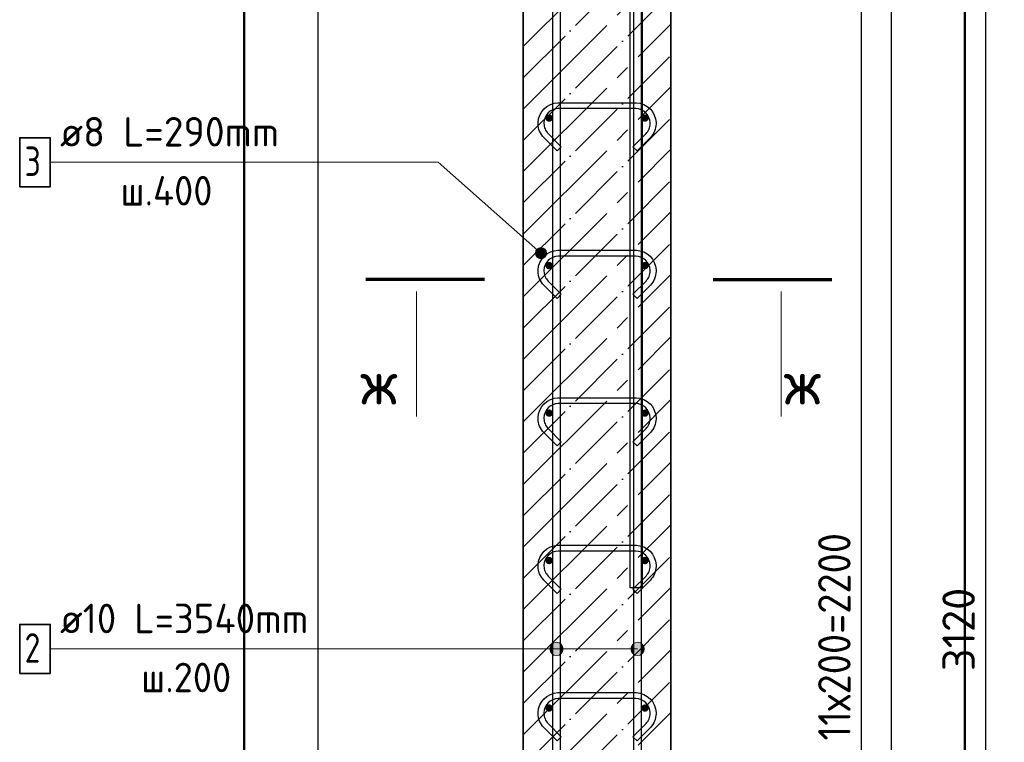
# Model space of a CAD drawing. Header units: millimetres. Extents: x -2995 to 60896, y -2809 to 57831.
# Tile 92 of 169: x 39145 to 40480, y 24156 to 25135. Entities that reach past the tile are written whole.
import ezdxf

# ---------------------------------------------------------------- set-up
doc = ezdxf.new("R2010")
doc.units = ezdxf.units.MM
doc.header["$PDMODE"] = 65
doc.linetypes.add('______11', pattern=[100, 80, -10, 0, -10])
doc.linetypes.add('______5', pattern=[220, 160, -20, 20, -20])
for name, color, linetype, lineweight in [('Standard', 7, 'Continuous', 25), ('Арм.стержн. вертикальными 1', 22, 'Continuous', 35), ('Арм.стержн.горизонт. 1', 180, 'Continuous', 35), ('Размерная линия_ общее', 7, 'Continuous', 13)]:
    doc.layers.add(name, color=color, linetype=linetype, lineweight=lineweight)
doc.layers.add('Арм.стержн. вертикальными 2', color=7, linetype='Continuous', lineweight=35, true_color=0x006e00)
doc.layers.add('Арм.стержн.Стяжки', color=7, linetype='Continuous', lineweight=35, true_color=0x501e0f)
doc.styles.add('ISOCPEUR', font='ISOCPEUR')
doc.dimstyles.new('DIMSTYLE_5', dxfattribs={"dimtxt": 44, "dimasz": 50, "dimexe": 0, "dimexo": 0, "dimgap": 22, "dimtad": 2, "dimdec": 0, "dimrnd": 5, "dimzin": 12, "dimdsep": 46, "dimtxsty": 'ISOCPEUR', "dimblk1": 'ALL_ML_STRICH', "dimblk2": 'ALL_ML_STRICH', "dimsah": 1, "dimcen": 0, "dimclrd": 7, "dimclre": 256, "dimclrt": 7, "dimadec": 0, "dimazin": 0, "dimtfac": 1, "dimtdec": 0, "dimtix": 1, "dimtmove": 2, "dimatfit": 3, "dimfxl": 0, "dimtzin": 0, "dimlwd": 0, "dimlwe": -3, "dimarcsym": 0})

# ---------------------------------------------------------------- blocks, each defined once
blk = doc.blocks.new('ALL_ML_STRICH')
at = {"color": 0, "linetype": 'ByBlock', "lineweight": -2}
for p, q in [((-0.3, -0.3), (0.3, 0.3)), ((0, -0.5), (0, 0.5)), ((-1, 0), (0.5, 0))]:
    blk.add_line(p, q, dxfattribs=at)
blk = doc.blocks.new('*D214')
at = {"layer": 'DEFPOINTS', "color": 7, "linetype": 'Continuous', "lineweight": 13, "transparency": 33554687}
for p in [(39993.2, 25402), (39993.2, 23202), (40287, 23202)]:
    blk.add_point(p, dxfattribs=at)
at = {"layer": 'Размерная линия_ общее', "color": 253, "linetype": 'Continuous', "lineweight": -2, "true_color": 0xa0a0a0, "transparency": 33554687}
for p, q in [((40013.2, 25402), (40287, 25402)), ((40013.2, 23202), (40287, 23202))]:
    blk.add_line(p, q, dxfattribs=at)
at = {"layer": 'Размерная линия_ общее', "color": 7, "linetype": 'Continuous', "lineweight": -2, "transparency": 33554687}
blk.add_line((40287, 23202), (40287, 25402), dxfattribs=at)
at = {"layer": 'Размерная линия_ общее', "color": 7, "linetype": 'Continuous', "lineweight": 13, "transparency": 33554687, "xscale": 50, "yscale": 50, "zscale": 50}
for p, rotation in [((40287, 25402), 90), ((40287, 23202), 270)]:
    blk.add_blockref('ALL_ML_STRICH', p, dxfattribs=dict(at, rotation=rotation))
at = {"layer": 'Размерная линия_ общее', "color": 7, "linetype": 'Continuous', "lineweight": 13, "transparency": 33554687, "insert": (40228, 24158), "char_height": 44, "width": 2.2, "attachment_point": 1, "rotation": 90, "line_spacing_factor": 0.60241, "style": 'ISOCPEUR'}
blk.add_mtext('\\W0.91;11х200=2200', dxfattribs=at)
blk = doc.blocks.new('*D217')
at = {"layer": 'DEFPOINTS', "color": 7, "linetype": 'Continuous', "lineweight": 13, "transparency": 33554687}
for p in [(40028.2, 25862), (40076.2, 22742), (40455.5, 22742)]:
    blk.add_point(p, dxfattribs=at)
at = {"layer": 'Размерная линия_ общее', "color": 253, "linetype": 'Continuous', "lineweight": -2, "true_color": 0xa0a0a0, "transparency": 33554687}
for p, q in [((40048.2, 25862), (40455.5, 25862)), ((40096.2, 22742), (40455.5, 22742))]:
    blk.add_line(p, q, dxfattribs=at)
at = {"layer": 'Размерная линия_ общее', "color": 7, "linetype": 'Continuous', "lineweight": -2, "transparency": 33554687}
blk.add_line((40455.5, 22742), (40455.5, 25862), dxfattribs=at)
at = {"layer": 'Размерная линия_ общее', "color": 7, "linetype": 'Continuous', "lineweight": 13, "transparency": 33554687, "xscale": 50, "yscale": 50, "zscale": 50}
for p, rotation in [((40455.5, 25862), 90), ((40455.5, 22742), 270)]:
    blk.add_blockref('ALL_ML_STRICH', p, dxfattribs=dict(at, rotation=rotation))
at = {"layer": 'Размерная линия_ общее', "color": 7, "linetype": 'Continuous', "lineweight": 13, "transparency": 33554687, "insert": (40418.5, 24308.6), "char_height": 44, "width": 176, "attachment_point": 5, "rotation": 90, "style": 'ISOCPEUR'}
blk.add_mtext('\\A1;{3120}', dxfattribs=at)

msp = doc.modelspace()

# ---------------------------------------------------------------- hatches: boundary and pattern name
at = {"layer": 'Арм.стержн. вертикальными 1', "linetype": 'Continuous', "lineweight": 13, "transparency": 33554687}
for points in [[(39865.5, 24277.7), (39865.5, 24286.7), (39864.2, 24282.2)], [(39865.5, 24277.7), (39865.5, 24286.7), (39864.2, 24282.2)], [(39865.5, 24277.7), (39865.5, 24286.7), (39864.2, 24282.2)], [(39865.5, 24286.7), (39868.7, 24274.5), (39868.7, 24290)], [(39865.5, 24286.7), (39868.7, 24274.5), (39868.7, 24290)], [(39865.5, 24286.7), (39868.7, 24274.5), (39868.7, 24290)], [(39865.5, 24286.7), (39865.5, 24277.7), (39868.7, 24274.5)], [(39865.5, 24286.7), (39865.5, 24277.7), (39868.7, 24274.5)], [(39865.5, 24286.7), (39865.5, 24277.7), (39868.7, 24274.5)], [(39868.7, 24290), (39873.2, 24273.2), (39873.2, 24291.2)], [(39868.7, 24290), (39873.2, 24273.2), (39873.2, 24291.2)], [(39868.7, 24290), (39873.2, 24273.2), (39873.2, 24291.2)], [(39868.7, 24290), (39868.7, 24274.5), (39873.2, 24273.2)], [(39868.7, 24290), (39868.7, 24274.5), (39873.2, 24273.2)], [(39868.7, 24290), (39868.7, 24274.5), (39873.2, 24273.2)], [(39873.2, 24291.2), (39873.2, 24273.2), (39877.7, 24274.5)], [(39873.2, 24291.2), (39877.7, 24274.5), (39877.7, 24290)], [(39873.2, 24291.2), (39873.2, 24273.2), (39877.7, 24274.5)], [(39873.2, 24291.2), (39877.7, 24274.5), (39877.7, 24290)], [(39873.2, 24291.2), (39873.2, 24273.2), (39877.7, 24274.5)], [(39873.2, 24291.2), (39877.7, 24274.5), (39877.7, 24290)], [(39877.7, 24290), (39877.7, 24274.5), (39881, 24277.7)], [(39877.7, 24290), (39881, 24277.7), (39881, 24286.7)], [(39877.7, 24290), (39877.7, 24274.5), (39881, 24277.7)], [(39877.7, 24290), (39881, 24277.7), (39881, 24286.7)], [(39877.7, 24290), (39877.7, 24274.5), (39881, 24277.7)], [(39877.7, 24290), (39881, 24277.7), (39881, 24286.7)], [(39881, 24286.7), (39881, 24277.7), (39882.2, 24282.2)], [(39881, 24286.7), (39881, 24277.7), (39882.2, 24282.2)], [(39881, 24286.7), (39881, 24277.7), (39882.2, 24282.2)], [(39975.5, 24277.7), (39975.5, 24286.7), (39974.2, 24282.2)], [(39975.5, 24277.7), (39975.5, 24286.7), (39974.2, 24282.2)], [(39975.5, 24277.7), (39975.5, 24286.7), (39974.2, 24282.2)], [(39975.5, 24286.7), (39978.7, 24274.5), (39978.7, 24290)], [(39975.5, 24286.7), (39978.7, 24274.5), (39978.7, 24290)], [(39975.5, 24286.7), (39978.7, 24274.5), (39978.7, 24290)], [(39975.5, 24286.7), (39975.5, 24277.7), (39978.7, 24274.5)], [(39975.5, 24286.7), (39975.5, 24277.7), (39978.7, 24274.5)], [(39975.5, 24286.7), (39975.5, 24277.7), (39978.7, 24274.5)], [(39978.7, 24290), (39983.2, 24273.2), (39983.2, 24291.2)], [(39978.7, 24290), (39983.2, 24273.2), (39983.2, 24291.2)], [(39978.7, 24290), (39983.2, 24273.2), (39983.2, 24291.2)], [(39978.7, 24290), (39978.7, 24274.5), (39983.2, 24273.2)], [(39978.7, 24290), (39978.7, 24274.5), (39983.2, 24273.2)], [(39978.7, 24290), (39978.7, 24274.5), (39983.2, 24273.2)], [(39983.2, 24291.2), (39983.2, 24273.2), (39987.7, 24274.5)], [(39983.2, 24291.2), (39987.7, 24274.5), (39987.7, 24290)], [(39983.2, 24291.2), (39983.2, 24273.2), (39987.7, 24274.5)], [(39983.2, 24291.2), (39987.7, 24274.5), (39987.7, 24290)], [(39983.2, 24291.2), (39983.2, 24273.2), (39987.7, 24274.5)], [(39983.2, 24291.2), (39987.7, 24274.5), (39987.7, 24290)], [(39987.7, 24290), (39987.7, 24274.5), (39991, 24277.7)], [(39987.7, 24290), (39991, 24277.7), (39991, 24286.7)], [(39987.7, 24290), (39987.7, 24274.5), (39991, 24277.7)], [(39987.7, 24290), (39991, 24277.7), (39991, 24286.7)], [(39987.7, 24290), (39987.7, 24274.5), (39991, 24277.7)], [(39987.7, 24290), (39991, 24277.7), (39991, 24286.7)], [(39991, 24286.7), (39991, 24277.7), (39992.2, 24282.2)], [(39991, 24286.7), (39991, 24277.7), (39992.2, 24282.2)], [(39991, 24286.7), (39991, 24277.7), (39992.2, 24282.2)]]:
    msp.add_hatch(color=7, dxfattribs=at).paths.add_polyline_path(points)
at = {"layer": 'Арм.стержн.горизонт. 1', "linetype": 'Continuous', "lineweight": 50, "transparency": 33554687}
for points in [[(39868.2, 25002), (39867.9, 25004), (39866.8, 25005.6), (39865.2, 25006.7), (39863.2, 25007), (39861.3, 25006.7), (39859.7, 25005.6), (39858.6, 25004), (39858.2, 25002), (39858.6, 25000.1), (39859.7, 24998.5), (39861.3, 24997.4), (39863.2, 24997), (39865.2, 24997.4), (39866.8, 24998.5), (39867.9, 25000.1)], [(39998.2, 25002), (39997.9, 25004), (39996.8, 25005.6), (39995.2, 25006.7), (39993.2, 25007), (39991.3, 25006.7), (39989.7, 25005.6), (39988.6, 25004), (39988.2, 25002), (39988.6, 25000.1), (39989.7, 24998.5), (39991.3, 24997.4), (39993.2, 24997), (39995.2, 24997.4), (39996.8, 24998.5), (39997.9, 25000.1)], [(39868.2, 24802), (39867.9, 24804), (39866.8, 24805.6), (39865.2, 24806.7), (39863.2, 24807), (39861.3, 24806.7), (39859.7, 24805.6), (39858.6, 24804), (39858.2, 24802), (39858.6, 24800.1), (39859.7, 24798.5), (39861.3, 24797.4), (39863.2, 24797), (39865.2, 24797.4), (39866.8, 24798.5), (39867.9, 24800.1)], [(39998.2, 24802), (39997.9, 24804), (39996.8, 24805.6), (39995.2, 24806.7), (39993.2, 24807), (39991.3, 24806.7), (39989.7, 24805.6), (39988.6, 24804), (39988.2, 24802), (39988.6, 24800.1), (39989.7, 24798.5), (39991.3, 24797.4), (39993.2, 24797), (39995.2, 24797.4), (39996.8, 24798.5), (39997.9, 24800.1)], [(39868.2, 24602), (39867.9, 24604), (39866.8, 24605.6), (39865.2, 24606.7), (39863.2, 24607), (39861.3, 24606.7), (39859.7, 24605.6), (39858.6, 24604), (39858.2, 24602), (39858.6, 24600.1), (39859.7, 24598.5), (39861.3, 24597.4), (39863.2, 24597), (39865.2, 24597.4), (39866.8, 24598.5), (39867.9, 24600.1)], [(39998.2, 24602), (39997.9, 24604), (39996.8, 24605.6), (39995.2, 24606.7), (39993.2, 24607), (39991.3, 24606.7), (39989.7, 24605.6), (39988.6, 24604), (39988.2, 24602), (39988.6, 24600.1), (39989.7, 24598.5), (39991.3, 24597.4), (39993.2, 24597), (39995.2, 24597.4), (39996.8, 24598.5), (39997.9, 24600.1)], [(39868.2, 24402), (39867.9, 24404), (39866.8, 24405.6), (39865.2, 24406.7), (39863.2, 24407), (39861.3, 24406.7), (39859.7, 24405.6), (39858.6, 24404), (39858.2, 24402), (39858.6, 24400.1), (39859.7, 24398.5), (39861.3, 24397.4), (39863.2, 24397), (39865.2, 24397.4), (39866.8, 24398.5), (39867.9, 24400.1)], [(39998.2, 24402), (39997.9, 24404), (39996.8, 24405.6), (39995.2, 24406.7), (39993.2, 24407), (39991.3, 24406.7), (39989.7, 24405.6), (39988.6, 24404), (39988.2, 24402), (39988.6, 24400.1), (39989.7, 24398.5), (39991.3, 24397.4), (39993.2, 24397), (39995.2, 24397.4), (39996.8, 24398.5), (39997.9, 24400.1)], [(39868.2, 24202), (39867.9, 24204), (39866.8, 24205.6), (39865.2, 24206.7), (39863.2, 24207), (39861.3, 24206.7), (39859.7, 24205.6), (39858.6, 24204), (39858.2, 24202), (39858.6, 24200.1), (39859.7, 24198.5), (39861.3, 24197.4), (39863.2, 24197), (39865.2, 24197.4), (39866.8, 24198.5), (39867.9, 24200.1)], [(39998.2, 24202), (39997.9, 24204), (39996.8, 24205.6), (39995.2, 24206.7), (39993.2, 24207), (39991.3, 24206.7), (39989.7, 24205.6), (39988.6, 24204), (39988.2, 24202), (39988.6, 24200.1), (39989.7, 24198.5), (39991.3, 24197.4), (39993.2, 24197), (39995.2, 24197.4), (39996.8, 24198.5), (39997.9, 24200.1)]]:
    msp.add_hatch(color=4, dxfattribs=at).paths.add_polyline_path(points)
at = {"layer": 'Арм.стержн.Стяжки', "linetype": 'Continuous', "lineweight": 13, "transparency": 33554687}
for points in [[(39844.9, 24820.4), (39849.9, 24826), (39846.6, 24823.9)], [(39849.9, 24826), (39844.9, 24820.4), (39845.2, 24816.6)], [(39849.9, 24826), (39845.2, 24816.6), (39853.7, 24826.2)], [(39853.7, 24826.2), (39845.2, 24816.6), (39847.3, 24813.3)], [(39853.7, 24826.2), (39847.3, 24813.3), (39857.2, 24824.5)], [(39857.2, 24824.5), (39847.3, 24813.3), (39850.8, 24811.6)], [(39857.2, 24824.5), (39850.8, 24811.6), (39859.3, 24821.3)], [(39859.3, 24821.3), (39850.8, 24811.6), (39854.6, 24811.8)], [(39859.3, 24821.3), (39854.6, 24811.8), (39859.6, 24817.4)], [(39859.6, 24817.4), (39854.6, 24811.8), (39857.9, 24813.9)]]:
    msp.add_hatch(color=7, dxfattribs=at).paths.add_polyline_path(points)

# ---------------------------------------------------------------- linework, layer by layer
at = {"layer": 'Standard', "color": 52, "linetype": 'Continuous', "lineweight": -3, "transparency": 33554687}
for p, q in [((39549.8, 26115.8), (39549.8, 22742)), ((39549.8, 26115.8), (39549.8, 22742)), ((40327.1, 26115.8), (40327.1, 22742)), ((40327.1, 26115.8), (40327.1, 22742))]:
    msp.add_line(p, q, dxfattribs=at)
at = {"layer": 'Standard', "color": 7, "linetype": 'Continuous', "lineweight": 70, "transparency": 33554687}
for p, q in [((39775.7, 24783), (39614.9, 24783)), ((40085.7, 24783), (40246.5, 24783))]:
    msp.add_line(p, q, dxfattribs=at)
at = {"layer": 'Standard', "color": 7, "linetype": 'Continuous', "lineweight": 13, "transparency": 33554687}
for p, q in [((39683.4, 24767), (39683.4, 24597.4)), ((40177.9, 24767), (40177.9, 24597.4))]:
    msp.add_line(p, q, dxfattribs=at)
at = {"layer": 'Standard', "color": 7, "linetype": 'Continuous', "lineweight": 50, "transparency": 33554687}
msp.add_lwpolyline([(39449.8, 22642), (40427.1, 22642), (40427.1, 26215.8), (39449.8, 26215.8), (39449.8, 22642)], dxfattribs=at)
at = {"layer": 'Арм.стержн. вертикальными 1', "color": 7, "linetype": 'Continuous', "lineweight": 13, "transparency": 33554687}
for p, q in [((39873.2, 24291.2), (39873.2, 24291.2)), ((39873.2, 24291.2), (39873.2, 24291.2)), ((39873.2, 24291.2), (39873.2, 24291.2)), ((39983.2, 24291.2), (39983.2, 24291.2)), ((39983.2, 24291.2), (39983.2, 24291.2)), ((39983.2, 24291.2), (39983.2, 24291.2)), ((39186.7, 24282.2), (39790.7, 24282.2)), ((39790.7, 24282.2), (39983.2, 24282.2)), ((39790.7, 24282.2), (39983.2, 24282.2)), ((39790.7, 24282.2), (39983.2, 24282.2)), ((39790.7, 24282.2), (39873.2, 24282.2)), ((39790.7, 24282.2), (39873.2, 24282.2)), ((39790.7, 24282.2), (39873.2, 24282.2)), ((39864.2, 24282.2), (39864.2, 24282.2)), ((39864.2, 24282.2), (39864.2, 24282.2)), ((39864.2, 24282.2), (39864.2, 24282.2)), ((39873.2, 24273.2), (39873.2, 24273.2)), ((39873.2, 24273.2), (39873.2, 24273.2)), ((39873.2, 24273.2), (39873.2, 24273.2)), ((39882.2, 24282.2), (39882.2, 24282.2)), ((39882.2, 24282.2), (39882.2, 24282.2)), ((39882.2, 24282.2), (39882.2, 24282.2)), ((39974.2, 24282.2), (39974.2, 24282.2)), ((39974.2, 24282.2), (39974.2, 24282.2)), ((39974.2, 24282.2), (39974.2, 24282.2)), ((39983.2, 24273.2), (39983.2, 24273.2)), ((39983.2, 24273.2), (39983.2, 24273.2)), ((39983.2, 24273.2), (39983.2, 24273.2)), ((39992.2, 24282.2), (39992.2, 24282.2)), ((39992.2, 24282.2), (39992.2, 24282.2)), ((39992.2, 24282.2), (39992.2, 24282.2))]:
    msp.add_line(p, q, dxfattribs=at)
at = {"layer": 'Арм.стержн. вертикальными 1', "color": 4, "linetype": 'Continuous', "lineweight": 25, "transparency": 33554687}
for points in [[(39868.2, 22742), (39868.2, 25953), (39867.6, 25957.5), (39866.1, 25962.1), (39863.8, 25966.3), (39860.9, 25969.7), (39857.5, 25972.6), (39853.3, 25974.9), (39848.7, 25976.4), (39844.2, 25977), (39563.2, 25977), (39563.2, 25987), (39844.9, 25987), (39851, 25986.2), (39857.3, 25984.1), (39863.2, 25980.8), (39868, 25976.8), (39872, 25972), (39875.3, 25966.1), (39877.4, 25959.8), (39878.2, 25953.7), (39878.2, 22742), (39868.2, 22742)], [(39868.2, 22742), (39868.2, 25953), (39867.6, 25957.5), (39866.1, 25962.1), (39863.8, 25966.3), (39860.9, 25969.7), (39857.5, 25972.6), (39853.3, 25974.9), (39848.7, 25976.4), (39844.2, 25977), (39563.2, 25977), (39563.2, 25987), (39844.9, 25987), (39851, 25986.2), (39857.3, 25984.1), (39863.2, 25980.8), (39868, 25976.8), (39872, 25972), (39875.3, 25966.1), (39877.4, 25959.8), (39878.2, 25953.7), (39878.2, 22742), (39868.2, 22742)], [(39868.2, 22742), (39868.2, 25953), (39867.6, 25957.5), (39866.1, 25962.1), (39863.8, 25966.3), (39860.9, 25969.7), (39857.5, 25972.6), (39853.3, 25974.9), (39848.7, 25976.4), (39844.2, 25977), (39563.2, 25977), (39563.2, 25987), (39844.9, 25987), (39851, 25986.2), (39857.3, 25984.1), (39863.2, 25980.8), (39868, 25976.8), (39872, 25972), (39875.3, 25966.1), (39877.4, 25959.8), (39878.2, 25953.7), (39878.2, 22742), (39868.2, 22742)], [(39978.2, 22742), (39978.2, 25953.7), (39979.1, 25959.8), (39981.2, 25966.1), (39984.5, 25972), (39988.5, 25976.8), (39993.3, 25980.8), (39999.1, 25984.1), (40005.5, 25986.2), (40011.6, 25987), (40293.2, 25987), (40293.2, 25977), (40012.3, 25977), (40007.8, 25976.4), (40003.2, 25974.9), (39999, 25972.6), (39995.6, 25969.7), (39992.7, 25966.3), (39990.4, 25962.1), (39988.9, 25957.5), (39988.2, 25953), (39988.2, 22742), (39978.2, 22742)], [(39978.2, 22742), (39978.2, 25953.7), (39979.1, 25959.8), (39981.2, 25966.1), (39984.5, 25972), (39988.5, 25976.8), (39993.3, 25980.8), (39999.1, 25984.1), (40005.5, 25986.2), (40011.6, 25987), (40293.2, 25987), (40293.2, 25977), (40012.3, 25977), (40007.8, 25976.4), (40003.2, 25974.9), (39999, 25972.6), (39995.6, 25969.7), (39992.7, 25966.3), (39990.4, 25962.1), (39988.9, 25957.5), (39988.2, 25953), (39988.2, 22742), (39978.2, 22742)], [(39978.2, 22742), (39978.2, 25953.7), (39979.1, 25959.8), (39981.2, 25966.1), (39984.5, 25972), (39988.5, 25976.8), (39993.3, 25980.8), (39999.1, 25984.1), (40005.5, 25986.2), (40011.6, 25987), (40293.2, 25987), (40293.2, 25977), (40012.3, 25977), (40007.8, 25976.4), (40003.2, 25974.9), (39999, 25972.6), (39995.6, 25969.7), (39992.7, 25966.3), (39990.4, 25962.1), (39988.9, 25957.5), (39988.2, 25953), (39988.2, 22742), (39978.2, 22742)]]:
    msp.add_lwpolyline(points, dxfattribs=at)
at = {"layer": 'Арм.стержн. вертикальными 1', "color": 7, "linetype": 'Continuous', "lineweight": 35, "transparency": 33554687}
msp.add_lwpolyline([(39145.3, 24248.9), (39186.7, 24248.9), (39186.7, 24315.5), (39145.3, 24315.5), (39145.3, 24248.9)], dxfattribs=at)
at = {"layer": 'Арм.стержн. вертикальными 1', "color": 7, "linetype": 'Continuous', "lineweight": 13, "transparency": 33554687}
for centre in [(39873.2, 24282.2), (39873.2, 24282.2), (39873.2, 24282.2), (39983.2, 24282.2), (39983.2, 24282.2), (39983.2, 24282.2)]:
    msp.add_circle(centre, 9, dxfattribs=at)
at = {"layer": 'Арм.стержн. вертикальными 2', "color": 7, "linetype": 'Continuous', "lineweight": 25, "transparency": 33554687}
msp.add_lwpolyline([(40335.1, 25979), (40027.7, 25979), (40020.5, 25978), (40013.1, 25975.6), (40006.4, 25971.9), (40001, 25967.3), (39996.4, 25961.8), (39992.7, 25955.1), (39990.2, 25947.8), (39989.2, 25940.6), (39989.2, 24365), (39973.2, 24365), (39973.2, 25941.7), (39974.6, 25951.4), (39977.9, 25961.6), (39983.2, 25971), (39989.6, 25978.7), (39997.3, 25985.1), (40006.7, 25990.3), (40016.8, 25993.7), (40026.6, 25995), (40335.1, 25995), (40335.1, 25979)], dxfattribs=at)
msp.add_lwpolyline([(40335.1, 25979), (40027.7, 25979), (40020.5, 25978), (40013.1, 25975.6), (40006.4, 25971.9), (40001, 25967.3), (39996.4, 25961.8), (39992.7, 25955.1), (39990.2, 25947.8), (39989.2, 25940.6), (39989.2, 24365), (39973.2, 24365), (39973.2, 25941.7), (39974.6, 25951.4), (39977.9, 25961.6), (39983.2, 25971), (39989.6, 25978.7), (39997.3, 25985.1), (40006.7, 25990.3), (40016.8, 25993.7), (40026.6, 25995), (40335.1, 25995), (40335.1, 25979)], dxfattribs=at)
msp.add_lwpolyline([(40335.1, 25979), (40027.7, 25979), (40020.5, 25978), (40013.1, 25975.6), (40006.4, 25971.9), (40001, 25967.3), (39996.4, 25961.8), (39992.7, 25955.1), (39990.2, 25947.8), (39989.2, 25940.6), (39989.2, 24365), (39973.2, 24365), (39973.2, 25941.7), (39974.6, 25951.4), (39977.9, 25961.6), (39983.2, 25971), (39989.6, 25978.7), (39997.3, 25985.1), (40006.7, 25990.3), (40016.8, 25993.7), (40026.6, 25995), (40335.1, 25995), (40335.1, 25979)], dxfattribs=at)
at = {"layer": 'Арм.стержн.Стяжки', "color": 7, "linetype": 'Continuous', "lineweight": 13, "transparency": 33554687}
for p, q in [((39186.7, 24942.2), (39712.7, 24942.2)), ((39712.7, 24942.2), (39852.2, 24818.9)), ((39846.6, 24823.9), (39846.6, 24823.9)), ((39857.2, 24824.5), (39857.2, 24824.5)), ((39847.3, 24813.3), (39847.3, 24813.3)), ((39857.9, 24813.9), (39857.9, 24813.9))]:
    msp.add_line(p, q, dxfattribs=at)
at = {"layer": 'Арм.стержн.Стяжки', "color": 40, "linetype": 'Continuous', "lineweight": 25, "transparency": 33554687}
for points in [[(39874, 24957.5), (39856, 24975.6), (39854.3, 24977.5), (39852.8, 24979.6), (39851.5, 24981.9), (39850.4, 24984.2), (39849.5, 24986.6), (39848.8, 24989.1), (39848.4, 24991.7), (39848.2, 24994.2), (39848.2, 24996.2), (39848.9, 25001.1), (39850.6, 25006.2), (39853.2, 25010.9), (39856.4, 25014.7), (39860.3, 25017.9), (39865, 25020.6), (39870, 25022.2), (39874.9, 25022.9), (39981.6, 25022.9), (39986.4, 25022.2), (39991.5, 25020.6), (39996.2, 25017.9), (40000.1, 25014.7), (40003.3, 25010.9), (40005.9, 25006.2), (40007.6, 25001.1), (40008.2, 24996.2), (40008.2, 24994.2), (40008.1, 24991.7), (40007.6, 24989.1), (40007, 24986.6), (40006.1, 24984.2), (40005, 24981.9), (40003.7, 24979.6), (40002.2, 24977.5), (40000.5, 24975.6), (39982.4, 24957.5), (39976.8, 24963.2), (39994.7, 24981), (39995.9, 24982.5), (39997, 24984), (39997.9, 24985.6), (39998.7, 24987.3), (39999.3, 24989), (39999.8, 24990.8), (40000.1, 24992.6), (40000.2, 24994.5), (40000.2, 24995.7), (39999.7, 24999.3), (39998.5, 25003), (39996.7, 25006.3), (39994.4, 25009), (39991.6, 25011.3), (39988.3, 25013.2), (39984.6, 25014.4), (39981, 25014.9), (39875.5, 25014.9), (39871.9, 25014.4), (39868.2, 25013.2), (39864.8, 25011.3), (39862.1, 25009), (39859.8, 25006.3), (39858, 25003), (39856.7, 24999.3), (39856.2, 24995.7), (39856.2, 24994.5), (39856.4, 24992.6), (39856.7, 24990.8), (39857.1, 24989), (39857.8, 24987.3), (39858.5, 24985.6), (39859.5, 24984), (39860.6, 24982.5), (39861.8, 24981), (39879.7, 24963.2), (39874, 24957.5)], [(39874, 24957.5), (39856, 24975.6), (39854.3, 24977.5), (39852.8, 24979.6), (39851.5, 24981.9), (39850.4, 24984.2), (39849.5, 24986.6), (39848.8, 24989.1), (39848.4, 24991.7), (39848.2, 24994.2), (39848.2, 24996.2), (39848.9, 25001.1), (39850.6, 25006.2), (39853.2, 25010.9), (39856.4, 25014.7), (39860.3, 25017.9), (39865, 25020.6), (39870, 25022.2), (39874.9, 25022.9), (39981.6, 25022.9), (39986.4, 25022.2), (39991.5, 25020.6), (39996.2, 25017.9), (40000.1, 25014.7), (40003.3, 25010.9), (40005.9, 25006.2), (40007.6, 25001.1), (40008.2, 24996.2), (40008.2, 24994.2), (40008.1, 24991.7), (40007.6, 24989.1), (40007, 24986.6), (40006.1, 24984.2), (40005, 24981.9), (40003.7, 24979.6), (40002.2, 24977.5), (40000.5, 24975.6), (39982.4, 24957.5), (39976.8, 24963.2), (39994.7, 24981), (39995.9, 24982.5), (39997, 24984), (39997.9, 24985.6), (39998.7, 24987.3), (39999.3, 24989), (39999.8, 24990.8), (40000.1, 24992.6), (40000.2, 24994.5), (40000.2, 24995.7), (39999.7, 24999.3), (39998.5, 25003), (39996.7, 25006.3), (39994.4, 25009), (39991.6, 25011.3), (39988.3, 25013.2), (39984.6, 25014.4), (39981, 25014.9), (39875.5, 25014.9), (39871.9, 25014.4), (39868.2, 25013.2), (39864.8, 25011.3), (39862.1, 25009), (39859.8, 25006.3), (39858, 25003), (39856.7, 24999.3), (39856.2, 24995.7), (39856.2, 24994.5), (39856.4, 24992.6), (39856.7, 24990.8), (39857.1, 24989), (39857.8, 24987.3), (39858.5, 24985.6), (39859.5, 24984), (39860.6, 24982.5), (39861.8, 24981), (39879.7, 24963.2), (39874, 24957.5)], [(39874, 24757.5), (39856, 24775.6), (39854.3, 24777.5), (39852.8, 24779.6), (39851.5, 24781.9), (39850.4, 24784.2), (39849.5, 24786.6), (39848.8, 24789.1), (39848.4, 24791.7), (39848.2, 24794.2), (39848.2, 24796.2), (39848.9, 24801.1), (39850.6, 24806.2), (39853.2, 24810.9), (39856.4, 24814.7), (39860.3, 24817.9), (39865, 24820.6), (39870, 24822.2), (39874.9, 24822.9), (39981.6, 24822.9), (39986.4, 24822.2), (39991.5, 24820.6), (39996.2, 24817.9), (40000.1, 24814.7), (40003.3, 24810.9), (40005.9, 24806.2), (40007.6, 24801.1), (40008.2, 24796.2), (40008.2, 24794.2), (40008.1, 24791.7), (40007.6, 24789.1), (40007, 24786.6), (40006.1, 24784.2), (40005, 24781.9), (40003.7, 24779.6), (40002.2, 24777.5), (40000.5, 24775.6), (39982.4, 24757.5), (39976.8, 24763.2), (39994.7, 24781), (39995.9, 24782.5), (39997, 24784), (39997.9, 24785.6), (39998.7, 24787.3), (39999.3, 24789), (39999.8, 24790.8), (40000.1, 24792.6), (40000.2, 24794.5), (40000.2, 24795.7), (39999.7, 24799.3), (39998.5, 24803), (39996.7, 24806.3), (39994.4, 24809), (39991.6, 24811.3), (39988.3, 24813.2), (39984.6, 24814.4), (39981, 24814.9), (39875.5, 24814.9), (39871.9, 24814.4), (39868.2, 24813.2), (39864.8, 24811.3), (39862.1, 24809), (39859.8, 24806.3), (39858, 24803), (39856.7, 24799.3), (39856.2, 24795.7), (39856.2, 24794.5), (39856.4, 24792.6), (39856.7, 24790.8), (39857.1, 24789), (39857.8, 24787.3), (39858.5, 24785.6), (39859.5, 24784), (39860.6, 24782.5), (39861.8, 24781), (39879.7, 24763.2), (39874, 24757.5)], [(39874, 24557.5), (39856, 24575.6), (39854.3, 24577.5), (39852.8, 24579.6), (39851.5, 24581.9), (39850.4, 24584.2), (39849.5, 24586.6), (39848.8, 24589.1), (39848.4, 24591.7), (39848.2, 24594.2), (39848.2, 24596.2), (39848.9, 24601.1), (39850.6, 24606.2), (39853.2, 24610.9), (39856.4, 24614.7), (39860.3, 24617.9), (39865, 24620.6), (39870, 24622.2), (39874.9, 24622.9), (39981.6, 24622.9), (39986.4, 24622.2), (39991.5, 24620.6), (39996.2, 24617.9), (40000.1, 24614.7), (40003.3, 24610.9), (40005.9, 24606.2), (40007.6, 24601.1), (40008.2, 24596.2), (40008.2, 24594.2), (40008.1, 24591.7), (40007.6, 24589.1), (40007, 24586.6), (40006.1, 24584.2), (40005, 24581.9), (40003.7, 24579.6), (40002.2, 24577.5), (40000.5, 24575.6), (39982.4, 24557.5), (39976.8, 24563.2), (39994.7, 24581), (39995.9, 24582.5), (39997, 24584), (39997.9, 24585.6), (39998.7, 24587.3), (39999.3, 24589), (39999.8, 24590.8), (40000.1, 24592.6), (40000.2, 24594.5), (40000.2, 24595.7), (39999.7, 24599.3), (39998.5, 24603), (39996.7, 24606.3), (39994.4, 24609), (39991.6, 24611.3), (39988.3, 24613.2), (39984.6, 24614.4), (39981, 24614.9), (39875.5, 24614.9), (39871.9, 24614.4), (39868.2, 24613.2), (39864.8, 24611.3), (39862.1, 24609), (39859.8, 24606.3), (39858, 24603), (39856.7, 24599.3), (39856.2, 24595.7), (39856.2, 24594.5), (39856.4, 24592.6), (39856.7, 24590.8), (39857.1, 24589), (39857.8, 24587.3), (39858.5, 24585.6), (39859.5, 24584), (39860.6, 24582.5), (39861.8, 24581), (39879.7, 24563.2), (39874, 24557.5)], [(39874, 24557.5), (39856, 24575.6), (39854.3, 24577.5), (39852.8, 24579.6), (39851.5, 24581.9), (39850.4, 24584.2), (39849.5, 24586.6), (39848.8, 24589.1), (39848.4, 24591.7), (39848.2, 24594.2), (39848.2, 24596.2), (39848.9, 24601.1), (39850.6, 24606.2), (39853.2, 24610.9), (39856.4, 24614.7), (39860.3, 24617.9), (39865, 24620.6), (39870, 24622.2), (39874.9, 24622.9), (39981.6, 24622.9), (39986.4, 24622.2), (39991.5, 24620.6), (39996.2, 24617.9), (40000.1, 24614.7), (40003.3, 24610.9), (40005.9, 24606.2), (40007.6, 24601.1), (40008.2, 24596.2), (40008.2, 24594.2), (40008.1, 24591.7), (40007.6, 24589.1), (40007, 24586.6), (40006.1, 24584.2), (40005, 24581.9), (40003.7, 24579.6), (40002.2, 24577.5), (40000.5, 24575.6), (39982.4, 24557.5), (39976.8, 24563.2), (39994.7, 24581), (39995.9, 24582.5), (39997, 24584), (39997.9, 24585.6), (39998.7, 24587.3), (39999.3, 24589), (39999.8, 24590.8), (40000.1, 24592.6), (40000.2, 24594.5), (40000.2, 24595.7), (39999.7, 24599.3), (39998.5, 24603), (39996.7, 24606.3), (39994.4, 24609), (39991.6, 24611.3), (39988.3, 24613.2), (39984.6, 24614.4), (39981, 24614.9), (39875.5, 24614.9), (39871.9, 24614.4), (39868.2, 24613.2), (39864.8, 24611.3), (39862.1, 24609), (39859.8, 24606.3), (39858, 24603), (39856.7, 24599.3), (39856.2, 24595.7), (39856.2, 24594.5), (39856.4, 24592.6), (39856.7, 24590.8), (39857.1, 24589), (39857.8, 24587.3), (39858.5, 24585.6), (39859.5, 24584), (39860.6, 24582.5), (39861.8, 24581), (39879.7, 24563.2), (39874, 24557.5)], [(39874, 24357.5), (39856, 24375.6), (39854.3, 24377.5), (39852.8, 24379.6), (39851.5, 24381.9), (39850.4, 24384.2), (39849.5, 24386.6), (39848.8, 24389.1), (39848.4, 24391.7), (39848.2, 24394.2), (39848.2, 24396.2), (39848.9, 24401.1), (39850.6, 24406.2), (39853.2, 24410.9), (39856.4, 24414.7), (39860.3, 24417.9), (39865, 24420.6), (39870, 24422.2), (39874.9, 24422.9), (39981.6, 24422.9), (39986.4, 24422.2), (39991.5, 24420.6), (39996.2, 24417.9), (40000.1, 24414.7), (40003.3, 24410.9), (40005.9, 24406.2), (40007.6, 24401.1), (40008.2, 24396.2), (40008.2, 24394.2), (40008.1, 24391.7), (40007.6, 24389.1), (40007, 24386.6), (40006.1, 24384.2), (40005, 24381.9), (40003.7, 24379.6), (40002.2, 24377.5), (40000.5, 24375.6), (39982.4, 24357.5), (39976.8, 24363.2), (39994.7, 24381), (39995.9, 24382.5), (39997, 24384), (39997.9, 24385.6), (39998.7, 24387.3), (39999.3, 24389), (39999.8, 24390.8), (40000.1, 24392.6), (40000.2, 24394.5), (40000.2, 24395.7), (39999.7, 24399.3), (39998.5, 24403), (39996.7, 24406.3), (39994.4, 24409), (39991.6, 24411.3), (39988.3, 24413.2), (39984.6, 24414.4), (39981, 24414.9), (39875.5, 24414.9), (39871.9, 24414.4), (39868.2, 24413.2), (39864.8, 24411.3), (39862.1, 24409), (39859.8, 24406.3), (39858, 24403), (39856.7, 24399.3), (39856.2, 24395.7), (39856.2, 24394.5), (39856.4, 24392.6), (39856.7, 24390.8), (39857.1, 24389), (39857.8, 24387.3), (39858.5, 24385.6), (39859.5, 24384), (39860.6, 24382.5), (39861.8, 24381), (39879.7, 24363.2), (39874, 24357.5)], [(39874, 24157.5), (39856, 24175.6), (39854.3, 24177.5), (39852.8, 24179.6), (39851.5, 24181.9), (39850.4, 24184.2), (39849.5, 24186.6), (39848.8, 24189.1), (39848.4, 24191.7), (39848.2, 24194.2), (39848.2, 24196.2), (39848.9, 24201.1), (39850.6, 24206.2), (39853.2, 24210.9), (39856.4, 24214.7), (39860.3, 24217.9), (39865, 24220.6), (39870, 24222.2), (39874.9, 24222.9), (39981.6, 24222.9), (39986.4, 24222.2), (39991.5, 24220.6), (39996.2, 24217.9), (40000.1, 24214.7), (40003.3, 24210.9), (40005.9, 24206.2), (40007.6, 24201.1), (40008.2, 24196.2), (40008.2, 24194.2), (40008.1, 24191.7), (40007.6, 24189.1), (40007, 24186.6), (40006.1, 24184.2), (40005, 24181.9), (40003.7, 24179.6), (40002.2, 24177.5), (40000.5, 24175.6), (39982.4, 24157.5), (39976.8, 24163.2), (39994.7, 24181), (39995.9, 24182.5), (39997, 24184), (39997.9, 24185.6), (39998.7, 24187.3), (39999.3, 24189), (39999.8, 24190.8), (40000.1, 24192.6), (40000.2, 24194.5), (40000.2, 24195.7), (39999.7, 24199.3), (39998.5, 24203), (39996.7, 24206.3), (39994.4, 24209), (39991.6, 24211.3), (39988.3, 24213.2), (39984.6, 24214.4), (39981, 24214.9), (39875.5, 24214.9), (39871.9, 24214.4), (39868.2, 24213.2), (39864.8, 24211.3), (39862.1, 24209), (39859.8, 24206.3), (39858, 24203), (39856.7, 24199.3), (39856.2, 24195.7), (39856.2, 24194.5), (39856.4, 24192.6), (39856.7, 24190.8), (39857.1, 24189), (39857.8, 24187.3), (39858.5, 24185.6), (39859.5, 24184), (39860.6, 24182.5), (39861.8, 24181), (39879.7, 24163.2), (39874, 24157.5)], [(39874, 24157.5), (39856, 24175.6), (39854.3, 24177.5), (39852.8, 24179.6), (39851.5, 24181.9), (39850.4, 24184.2), (39849.5, 24186.6), (39848.8, 24189.1), (39848.4, 24191.7), (39848.2, 24194.2), (39848.2, 24196.2), (39848.9, 24201.1), (39850.6, 24206.2), (39853.2, 24210.9), (39856.4, 24214.7), (39860.3, 24217.9), (39865, 24220.6), (39870, 24222.2), (39874.9, 24222.9), (39981.6, 24222.9), (39986.4, 24222.2), (39991.5, 24220.6), (39996.2, 24217.9), (40000.1, 24214.7), (40003.3, 24210.9), (40005.9, 24206.2), (40007.6, 24201.1), (40008.2, 24196.2), (40008.2, 24194.2), (40008.1, 24191.7), (40007.6, 24189.1), (40007, 24186.6), (40006.1, 24184.2), (40005, 24181.9), (40003.7, 24179.6), (40002.2, 24177.5), (40000.5, 24175.6), (39982.4, 24157.5), (39976.8, 24163.2), (39994.7, 24181), (39995.9, 24182.5), (39997, 24184), (39997.9, 24185.6), (39998.7, 24187.3), (39999.3, 24189), (39999.8, 24190.8), (40000.1, 24192.6), (40000.2, 24194.5), (40000.2, 24195.7), (39999.7, 24199.3), (39998.5, 24203), (39996.7, 24206.3), (39994.4, 24209), (39991.6, 24211.3), (39988.3, 24213.2), (39984.6, 24214.4), (39981, 24214.9), (39875.5, 24214.9), (39871.9, 24214.4), (39868.2, 24213.2), (39864.8, 24211.3), (39862.1, 24209), (39859.8, 24206.3), (39858, 24203), (39856.7, 24199.3), (39856.2, 24195.7), (39856.2, 24194.5), (39856.4, 24192.6), (39856.7, 24190.8), (39857.1, 24189), (39857.8, 24187.3), (39858.5, 24185.6), (39859.5, 24184), (39860.6, 24182.5), (39861.8, 24181), (39879.7, 24163.2), (39874, 24157.5)]]:
    msp.add_lwpolyline(points, dxfattribs=at)
at = {"layer": 'Арм.стержн.Стяжки', "color": 7, "linetype": 'Continuous', "lineweight": 35, "transparency": 33554687}
msp.add_lwpolyline([(39145.3, 24908.9), (39186.7, 24908.9), (39186.7, 24975.5), (39145.3, 24975.5), (39145.3, 24908.9)], dxfattribs=at)
at = {"layer": 'Арм.стержн.Стяжки', "color": 7, "linetype": 'Continuous', "lineweight": 13, "transparency": 33554687}
msp.add_circle((39852.2, 24818.9), 7.5, dxfattribs=at)
at = {"layer": 'Размерная линия_ общее', "color": 7, "linetype": 'Continuous', "lineweight": 35, "transparency": 33554687}
for p, q in [((39828.2, 25862), (39828.2, 22742)), ((40028.2, 22742), (40028.2, 25862))]:
    msp.add_line(p, q, dxfattribs=at)
at = {"layer": 'Размерная линия_ общее', "color": 253, "linetype": '______5', "lineweight": -3, "true_color": 0xababab, "transparency": 33554687}
for p, q in [((39828.2, 25099.1), (40028.2, 25299.1)), ((39828.2, 25014.3), (40028.2, 25214.3)), ((39828.2, 24929.4), (40028.2, 25129.4)), ((39828.2, 24844.6), (40028.2, 25044.6)), ((39828.2, 24759.7), (40028.2, 24959.7)), ((39828.2, 24674.9), (40028.2, 24874.9)), ((39828.2, 24590), (40028.2, 24790)), ((39828.2, 24505.2), (40028.2, 24705.2)), ((39828.2, 24420.3), (40028.2, 24620.3)), ((39828.2, 24335.5), (40028.2, 24535.5)), ((39828.2, 24250.6), (40028.2, 24450.6)), ((39828.2, 24165.7), (40028.2, 24365.7)), ((39828.2, 24080.9), (40028.2, 24280.9)), ((39828.2, 23996), (40028.2, 24196))]:
    msp.add_line(p, q, dxfattribs=at)
at = {"layer": 'Размерная линия_ общее', "color": 253, "linetype": '______11', "lineweight": -3, "true_color": 0xababab, "transparency": 33554687}
for p, q in [((39828.2, 25056.7), (40028.2, 25256.7)), ((39828.2, 24971.8), (40028.2, 25171.8)), ((39828.2, 24887), (40028.2, 25087)), ((39828.2, 24802.1), (40028.2, 25002.1)), ((39828.2, 24717.3), (40028.2, 24917.3)), ((39828.2, 24632.4), (40028.2, 24832.4)), ((39828.2, 24547.6), (40028.2, 24747.6)), ((39828.2, 24462.7), (40028.2, 24662.7)), ((39828.2, 24377.9), (40028.2, 24577.9)), ((39828.2, 24293), (40028.2, 24493)), ((39828.2, 24208.2), (40028.2, 24408.2)), ((39828.2, 24123.3), (40028.2, 24323.3)), ((39828.2, 24038.5), (40028.2, 24238.5))]:
    msp.add_line(p, q, dxfattribs=at)

# ---------------------------------------------------------------- texts
at = {"layer": 'Standard', "color": 7, "linetype": 'Continuous', "lineweight": 13, "transparency": 33554687, "char_height": 60, "width": 78.545, "attachment_point": 7, "style": 'ISOCPEUR'}
for insert in [(39607.5, 24613.4), (40181.8, 24613.4)]:
    msp.add_mtext('\\A1;{\\fISOCPEUR|i0|b0;\\H60.000000;\\W1.000000;\\C7;ж}\\P', dxfattribs=dict(at, insert=insert))
at = {"layer": 'Арм.стержн. вертикальными 1', "color": 7, "linetype": 'Continuous', "lineweight": 25, "transparency": 33554687, "char_height": 40, "attachment_point": 7, "style": 'ISOCPEUR'}
for s, insert, width in [('\\W0.96;ø10 L=3540mm ', (39200, 24303.5), 395.02), ('\\W0.78;2', (39152, 24263.5), 43.521), ('\\W0.95;ш.200 ', (39310, 24223.5), 174.933)]:
    msp.add_mtext(s, dxfattribs=dict(at, insert=insert, width=width))
at = {"layer": 'Арм.стержн.Стяжки', "color": 7, "linetype": 'Continuous', "lineweight": 25, "transparency": 33554687, "char_height": 40, "attachment_point": 7, "style": 'ISOCPEUR'}
for s, insert, width in [('\\W0.98;ø8 L=290mm ', (39200, 24963.5), 343.369), ('\\W0.78;3', (39152, 24923.5), 43.521), ('\\W0.95;ш.400 ', (39282, 24883.5), 178.965)]:
    msp.add_mtext(s, dxfattribs=dict(at, insert=insert, width=width))

# ---------------------------------------------------------------- dimensions: what is measured, and where the dimension line sits
at = {"layer": 'Размерная линия_ общее', "color": 7, "linetype": 'Continuous', "lineweight": 13, "transparency": 33554687}
dim = msp.add_linear_dim(base=(40455.5, 25862), p1=(40096.2, 22742), p2=(40048.2, 25862), angle=90, dimstyle='DIMSTYLE_5', override={"dimpost": '<>', "dimclrd": 7, "dimclre": 253, "dimclrt": 7, "dimlwd": 0, "dimlwe": 65533}, dxfattribs=at)
dim.commit()
dim.dimension.update_dxf_attribs({"geometry": '*D217', "text_midpoint": (40418.5, 24308.6), "dimtype": 160})
dim = msp.add_linear_dim(base=(40287, 25402), p1=(40013.2, 23202), p2=(40013.2, 25402), angle=90, text='\\W0.91;11х200=2200', dimstyle='DIMSTYLE_5', override={"dimpost": '<>', "dimclrd": 7, "dimclre": 253, "dimclrt": 7, "dimlwd": 0, "dimlwe": 65533}, dxfattribs=at)
dim.commit()
dim.dimension.update_dxf_attribs({"geometry": '*D214', "text_midpoint": (40265, 24302), "dimtype": 160})

doc.saveas('drawing.dxf')
